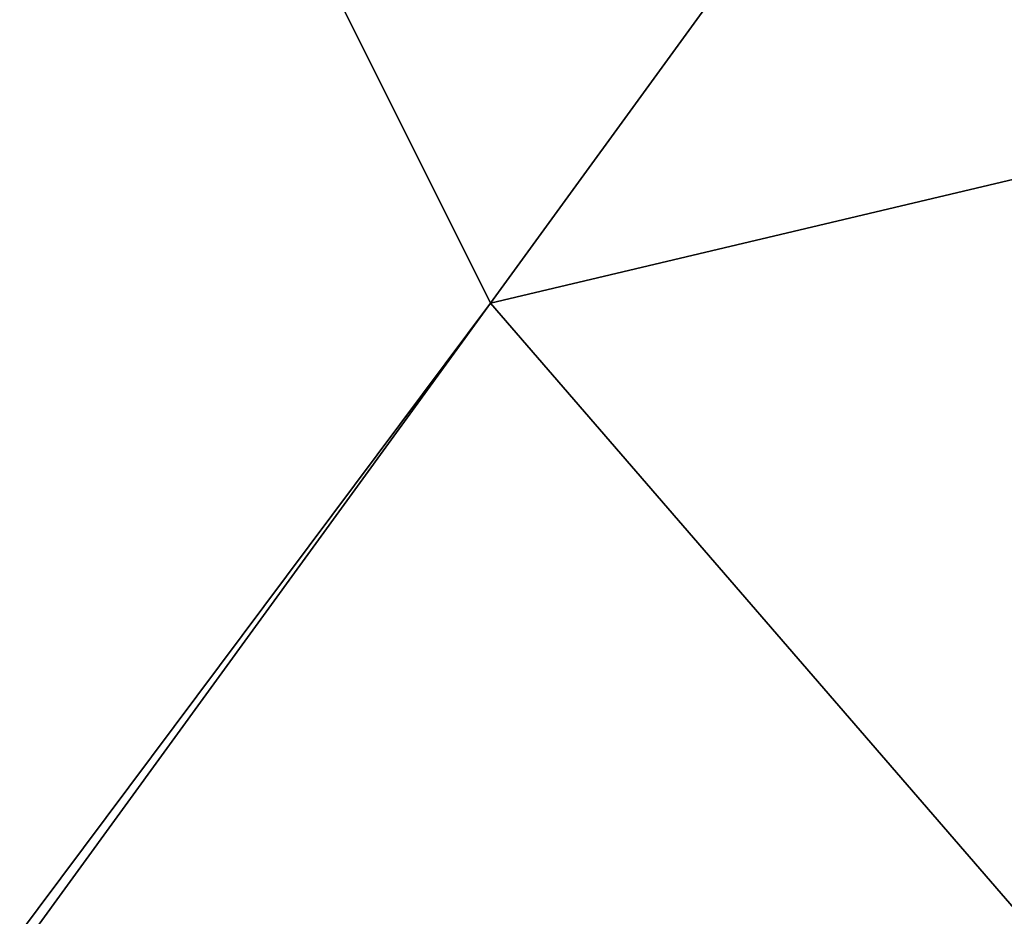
# Model space of a CAD drawing. Header units: millimetres. Extents: x 0.5 to 96.4, y -47.8 to 48.
# Tile 132 of 256: x 26.82572 to 26.83223, y -27.78827 to -27.78234. Entities that reach past the tile are written whole.
import ezdxf

# ---------------------------------------------------------------- set-up
doc = ezdxf.new("R2010")
doc.units = ezdxf.units.MM
doc.header["$LTSCALE"] = 25.4
doc.layers.get('0').update_dxf_attribs({"true_color": 0xff5454})

# ---------------------------------------------------------------- blocks, each defined once
blk = doc.blocks.new('WORKSHOP-A-6337.STL#1')
at = {"color": 250, "true_color": 0x262626}
mesh = blk.add_polyface(dxfattribs=at)
corners = [(27.8008099, -26.4464169, 154.9953918), (26.791317, -27.709116, 149.6157379), (26.8288364, -27.7842178, 149.630249)]
mesh.append_faces([[corners[k] for k in face] for face in [(0, 1, 2)]], dxfattribs={"color": 250})
mesh = blk.add_polyface(dxfattribs=at)
corners = [(28.5841351, -27.3681221, 155.0649567), (26.8288364, -27.7842178, 149.630249), (27.6182404, -28.6975613, 149.7333374), (27.8008099, -26.4464169, 154.9953918)]
mesh.append_faces([[corners[k] for k in face] for face in [(0, 1, 2), (1, 0, 3)]], dxfattribs={"vtx0": -1, "color": 250})
mesh = blk.add_polyface(dxfattribs=at)
corners = [(26.8288364, -27.7842178, 149.630249), (23.4803677, -32.266243, 134.5946198), (23.517889, -32.3413467, 134.6091309), (26.791317, -27.709116, 149.6157379)]
mesh.append_faces([[corners[k] for k in face] for face in [(0, 1, 2), (1, 0, 3)]], dxfattribs={"vtx0": -1, "color": 250})
mesh = blk.add_polyface(dxfattribs=at)
corners = [(27.6182404, -28.6975613, 149.7333374), (23.517889, -32.3413467, 134.6091309), (24.3072929, -33.2546883, 134.7122192), (26.8288364, -27.7842178, 149.630249)]
mesh.append_faces([[corners[k] for k in face] for face in [(0, 1, 2), (1, 0, 3)]], dxfattribs={"vtx0": -1, "color": 250})
blk = doc.blocks.new('Grupuj#1')
at = {"color": 0}
blk.add_blockref('WORKSHOP-A-6337.STL#1', (-0.5071877, 47.8443489, -17.1975765), dxfattribs=at)

msp = doc.modelspace()

# ---------------------------------------------------------------- block references
at = {"color": 0}
msp.add_blockref('Grupuj#1', (0.5071877, -47.8443489, 17.1975765), dxfattribs=at)

doc.saveas('drawing.dxf')
